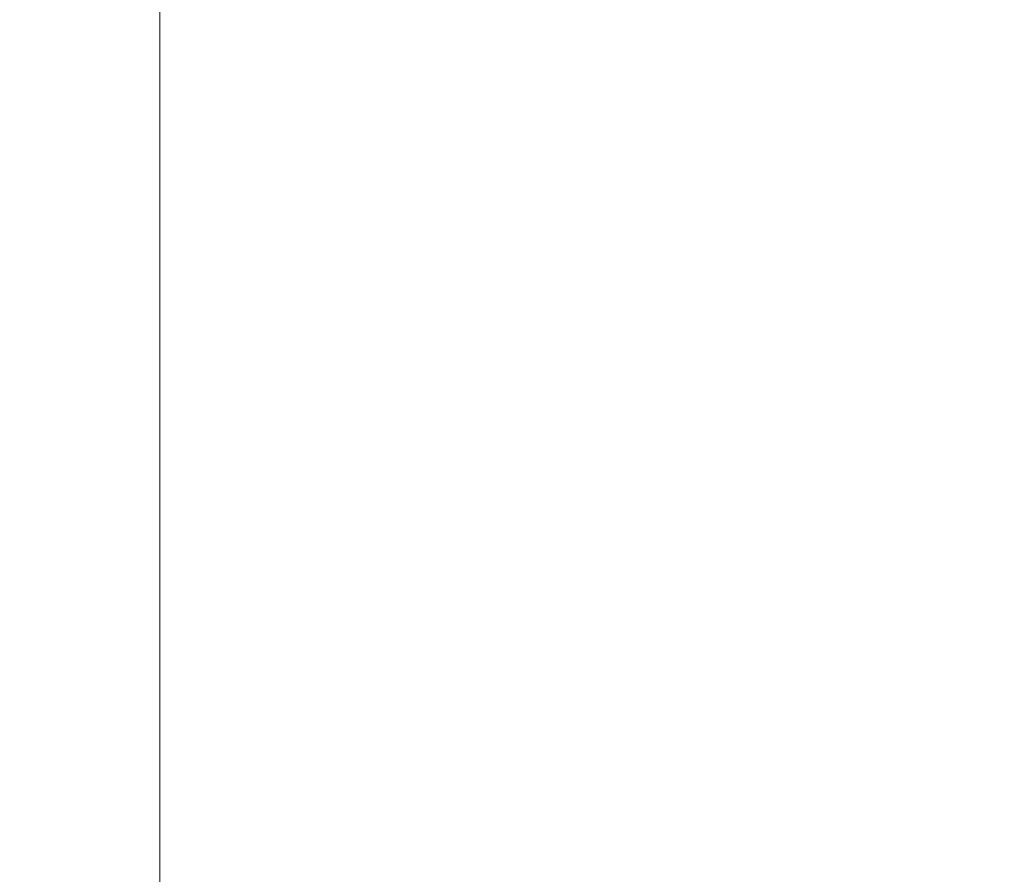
# Model space of a CAD drawing. Header units: inches. Extents: x -64 to 166, y 653 to 805.
# Tile 65 of 256: x -10.368402 to -10.368041, y 657.727226 to 657.72754. Entities that reach past the tile are written whole.
import ezdxf

# ---------------------------------------------------------------- set-up
doc = ezdxf.new("R2010")
doc.units = ezdxf.units.IN
doc.header["$MEASUREMENT"] = 0
doc.layers.add('A-FLOR-HRAL', color=1, linetype='Continuous', lineweight=9)

# ---------------------------------------------------------------- blocks, each defined once
blk = doc.blocks.new('Railing - 4_ x 4_-1398799-_3D_')
at = {"layer": 'A-FLOR-HRAL'}
mesh = blk.add_polyface(dxfattribs=at)
corners = [(2.87499994, 2.87499994, 37.53465271), (2.625, 2.625, 37.53465271), (-2.625, 2.625, 37.53465271), (-2.87499994, 2.87499994, 37.53465271)]
mesh.append_faces([[corners[k] for k in face] for face in [(3, 0, 1, 2)]])
mesh = blk.add_polyface(dxfattribs=at)
corners = [(2.625, 2.625, 37.53465271), (2.625, 2.625, 37.09533691), (-2.625, 2.625, 37.09533691), (-2.625, 2.625, 37.53465271)]
mesh.append_faces([[corners[k] for k in face] for face in [(3, 0, 1, 2)]])
mesh = blk.add_polyface(dxfattribs=at)
corners = [(2.625, 2.625, 37.09533691), (2.56144434, 2.56144434, 37.02222633), (2.51269305, 2.51269305, 36.93850994), (2.48046881, 2.48046881, 36.84715176), (-2.48046881, 2.48046881, 36.84715176), (-2.51269305, 2.51269305, 36.93850994), (-2.56144434, 2.56144434, 37.02222633), (-2.625, 2.625, 37.09533691)]
mesh.append_faces([[corners[k] for k in face] for face in [(5, 2, 3, 4)]], dxfattribs={"vtx0": -1})
mesh.append_faces([[corners[k] for k in face] for face in [(2, 5, 6, 1)]], dxfattribs={"vtx0": -1, "vtx2": -1})
mesh.append_faces([[corners[k] for k in face] for face in [(7, 0, 1, 6)]], dxfattribs={"vtx2": -1})
blk = doc.blocks.new('Railing - Railing-1497174-_3D_')
at = {"rotation": 89.99999999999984}
blk.add_blockref('Railing - 4_ x 4_-1398799-_3D_', (-7.7433508, 657.72782221, 1235.06534747), dxfattribs=at)

msp = doc.modelspace()

# ---------------------------------------------------------------- block references
at = {"layer": 'A-FLOR-HRAL'}
msp.add_blockref('Railing - Railing-1497174-_3D_', (0, 0), dxfattribs=at)

doc.saveas('drawing.dxf')
